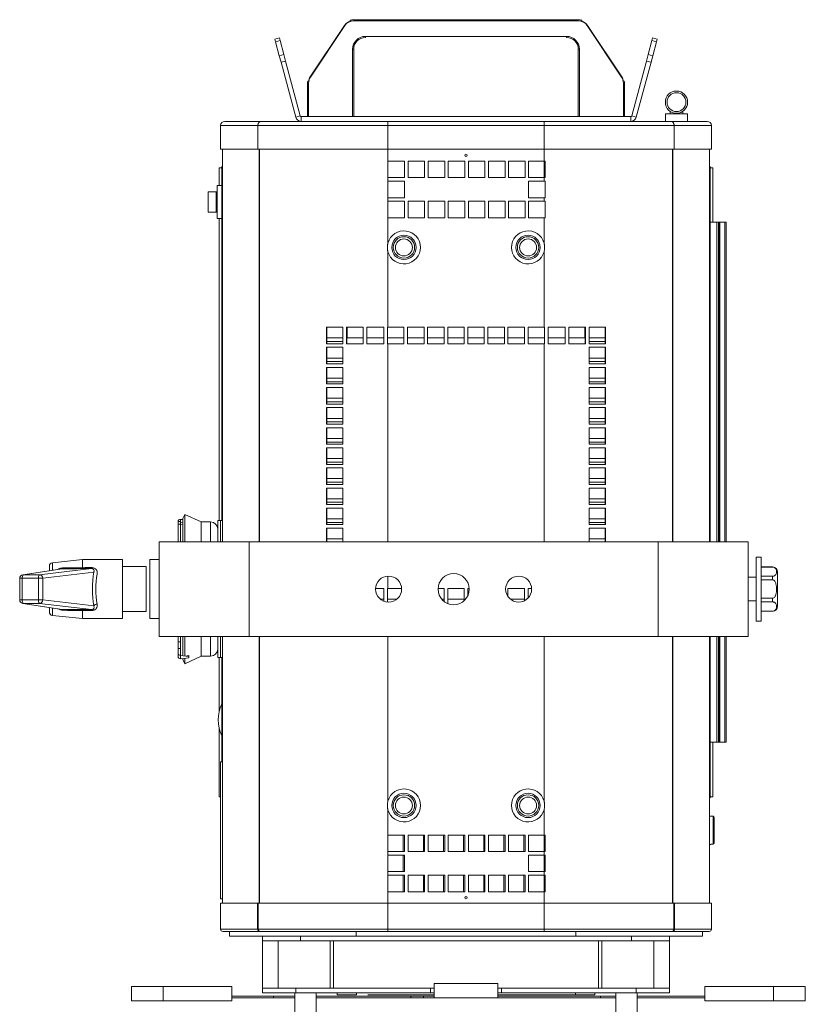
# Model space of a CAD drawing. Header units: millimetres. Extents: x 9 to 1212, y -908 to 458.
# Tile 2 of 9: x 9 to 341, y -515 to -99. Entities that reach past the tile are written whole.
import ezdxf

# ---------------------------------------------------------------- set-up
doc = ezdxf.new("R2010")
doc.units = ezdxf.units.MM

msp = doc.modelspace()

# ---------------------------------------------------------------- linework, layer by layer
at = {"color": 7, "linetype": 'Continuous', "lineweight": 15}
for p, q in [((148.32, -98.82), (148.32, -99.16)), ((149.89, -99.02), (149.89, -98.57)), ((244.76, -98.57), (149.89, -98.57)), ((244.76, -99.02), (149.89, -99.02)), ((244.76, -99.02), (244.76, -98.57)), ((246.32, -98.82), (246.32, -99.16)), ((146, -100.97), (131.44, -122.79)), ((146.1, -101.04), (131.54, -122.86)), ((146.1, -101.04), (146, -100.97)), ((248.54, -101.04), (248.65, -100.97)), ((263.11, -122.86), (248.54, -101.04)), ((248.65, -100.97), (263.21, -122.79)), ((116.46, -106.76), (118.39, -106.24)), ((116.77, -107.89), (116.46, -106.76)), ((118.7, -107.38), (116.77, -107.89)), ((118.36, -113.84), (116.77, -107.89)), ((118.39, -106.24), (118.7, -107.38)), ((118.7, -107.38), (120.29, -113.32)), ((154.82, -105.61), (239.82, -105.61)), ((154.82, -105.61), (154.82, -106.07)), ((239.82, -105.61), (239.82, -106.07)), ((274.36, -113.32), (275.95, -107.38)), ((275.95, -107.38), (276.25, -106.24)), ((277.88, -107.89), (275.95, -107.38)), ((276.25, -106.24), (278.19, -106.76)), ((277.88, -107.89), (276.29, -113.84)), ((278.19, -106.76), (277.88, -107.89)), ((149.37, -139.57), (149.37, -111.07)), ((149.37, -111.07), (149.82, -111.07)), ((149.82, -139.57), (149.82, -111.07)), ((245.28, -111.07), (244.82, -111.07)), ((244.82, -111.07), (244.82, -139.57)), ((245.28, -111.07), (245.28, -139.57)), ((118.36, -113.84), (120.29, -113.32)), ((119.09, -116.57), (118.36, -113.84)), ((121.02, -116.05), (119.09, -116.57)), ((125.31, -139.79), (119.09, -116.57)), ((120.29, -113.32), (121.02, -116.05)), ((127.24, -139.27), (121.02, -116.05)), ((273.62, -116.05), (267.4, -139.27)), ((275.56, -116.57), (269.34, -139.79)), ((273.62, -116.05), (274.36, -113.32)), ((275.56, -116.57), (273.62, -116.05)), ((274.36, -113.32), (276.29, -113.84)), ((276.29, -113.84), (275.56, -116.57)), ((130.72, -124.57), (130.39, -124.57)), ((131.54, -122.86), (131.44, -122.79)), ((263.11, -122.86), (263.21, -122.79)), ((264.26, -124.57), (263.93, -124.57)), ((130.78, -125.38), (130.32, -125.38)), ((130.32, -125.38), (130.32, -139.57)), ((130.78, -125.38), (130.78, -139.57)), ((263.87, -139.57), (263.87, -125.38)), ((263.87, -125.38), (264.32, -125.38)), ((264.32, -139.57), (264.32, -125.38)), ((283.62, -137.29), (283.62, -138.44)), ((289.02, -137.29), (289.02, -138.44)), ((95.32, -141.57), (110.61, -141.57)), ((110.61, -141.57), (164.32, -141.57)), ((127.24, -139.27), (125.31, -139.79)), ((267.02, -139.57), (127.63, -139.57)), ((127.63, -139.57), (127.63, -141.57)), ((164.32, -143.37), (164.32, -141.57)), ((164.32, -141.57), (230.32, -141.57)), ((230.32, -141.57), (284.04, -141.57)), ((230.32, -141.57), (230.32, -143.37)), ((267.02, -139.57), (267.02, -141.57)), ((267.4, -139.27), (269.34, -139.79)), ((281.62, -138.44), (281.62, -141.57)), ((281.62, -138.44), (291.02, -138.44)), ((284.04, -141.57), (299.32, -141.57)), ((291.02, -141.57), (291.02, -138.44)), ((109.31, -143.37), (93.52, -143.37)), ((93.52, -143.37), (93.52, -153.37)), ((164.32, -143.37), (109.31, -143.37)), ((109.31, -143.37), (109.31, -153.37)), ((164.32, -143.37), (164.32, -153.37)), ((230.32, -143.37), (164.32, -143.37)), ((285.34, -143.37), (230.32, -143.37)), ((230.32, -143.37), (230.32, -153.37)), ((285.34, -143.37), (285.34, -153.37)), ((301.12, -143.37), (285.34, -143.37)), ((301.12, -143.37), (301.12, -153.37)), ((93.52, -153.37), (109.31, -153.37)), ((94.32, -153.37), (94.32, -319.37)), ((109.31, -153.37), (164.32, -153.37)), ((164.32, -153.37), (230.32, -153.37)), ((230.32, -153.37), (285.34, -153.37)), ((285.34, -153.37), (301.12, -153.37)), ((300.32, -153.37), (300.32, -319.37)), ((92.92, -168.67), (92.92, -161.17)), ((94.12, -161.17), (92.92, -161.17)), ((94.12, -160.67), (94.32, -160.67)), ((94.12, -310.32), (94.12, -160.67)), ((164.32, -158.37), (171.32, -158.37)), ((164.32, -165.37), (164.32, -158.37)), ((171.32, -158.37), (171.32, -165.37)), ((172.82, -158.37), (179.82, -158.37)), ((172.82, -165.37), (172.82, -158.37)), ((179.82, -158.37), (179.82, -165.37)), ((181.32, -158.37), (188.32, -158.37)), ((181.32, -165.37), (181.32, -158.37)), ((188.32, -158.37), (188.32, -165.37)), ((189.82, -158.37), (196.82, -158.37)), ((189.82, -165.37), (189.82, -158.37)), ((196.82, -158.37), (196.82, -165.37)), ((198.32, -158.37), (205.32, -158.37)), ((198.32, -165.37), (198.32, -158.37)), ((205.32, -158.37), (205.32, -165.37)), ((206.82, -158.37), (213.82, -158.37)), ((206.82, -165.37), (206.82, -158.37)), ((213.82, -158.37), (213.82, -165.37)), ((215.32, -158.37), (222.32, -158.37)), ((215.32, -165.37), (215.32, -158.37)), ((222.32, -158.37), (222.32, -165.37)), ((223.82, -158.37), (230.32, -158.37)), ((223.82, -165.37), (223.82, -158.37)), ((230.32, -158.37), (230.84, -158.37)), ((230.84, -158.37), (230.84, -165.37)), ((300.52, -160.67), (300.32, -160.67)), ((300.52, -160.67), (300.52, -319.37)), ((300.52, -161.17), (301.72, -161.17)), ((301.72, -161.17), (301.72, -184.17)), ((164.32, -165.37), (164.32, -166.87)), ((171.32, -165.37), (164.32, -165.37)), ((179.82, -165.37), (172.82, -165.37)), ((188.32, -165.37), (181.32, -165.37)), ((196.82, -165.37), (189.82, -165.37)), ((205.32, -165.37), (198.32, -165.37)), ((213.82, -165.37), (206.82, -165.37)), ((222.32, -165.37), (215.32, -165.37)), ((230.32, -165.37), (223.82, -165.37)), ((230.32, -165.37), (230.32, -166.87)), ((230.84, -165.37), (230.32, -165.37)), ((92.12, -168.67), (94.12, -168.67)), ((92.12, -182.67), (92.12, -168.67)), ((164.32, -166.87), (171.32, -166.87)), ((164.32, -173.87), (164.32, -166.87)), ((171.32, -166.87), (171.32, -173.87)), ((223.82, -166.87), (230.32, -166.87)), ((223.82, -173.87), (223.82, -166.87)), ((230.32, -166.87), (230.84, -166.87)), ((230.83, -166.87), (230.83, -173.87)), ((230.84, -166.87), (230.84, -173.87)), ((88.23, -180.02), (88.23, -171.32)), ((91.62, -180.02), (91.62, -171.32)), ((91.62, -171.32), (92.12, -171.32)), ((164.32, -173.87), (164.32, -175.37)), ((171.32, -173.87), (164.32, -173.87)), ((230.32, -173.87), (223.82, -173.87)), ((230.32, -173.87), (230.32, -175.37)), ((230.84, -173.87), (230.32, -173.87)), ((164.32, -175.37), (171.32, -175.37)), ((164.32, -182.37), (164.32, -175.37)), ((171.32, -175.37), (171.32, -182.37)), ((172.82, -175.37), (179.82, -175.37)), ((172.82, -182.37), (172.82, -175.37)), ((179.82, -175.37), (179.82, -182.37)), ((181.32, -175.37), (188.32, -175.37)), ((181.32, -182.37), (181.32, -175.37)), ((188.32, -175.37), (188.32, -182.37)), ((189.82, -175.37), (196.82, -175.37)), ((189.82, -182.37), (189.82, -175.37)), ((196.82, -175.37), (196.82, -182.37)), ((198.32, -175.37), (205.32, -175.37)), ((198.32, -182.37), (198.32, -175.37)), ((205.32, -175.37), (205.32, -182.37)), ((206.82, -175.37), (213.82, -175.37)), ((206.82, -182.37), (206.82, -175.37)), ((213.82, -175.37), (213.82, -182.37)), ((215.32, -175.37), (222.32, -175.37)), ((215.32, -182.37), (215.32, -175.37)), ((222.32, -175.37), (222.32, -182.37)), ((223.82, -175.37), (230.32, -175.37)), ((223.82, -182.37), (223.82, -175.37)), ((230.32, -175.37), (230.84, -175.37)), ((230.83, -175.37), (230.83, -182.37)), ((230.84, -175.37), (230.84, -182.37)), ((91.62, -180.02), (92.12, -180.02)), ((92.12, -182.67), (94.12, -182.67)), ((92.92, -310.37), (92.92, -182.67)), ((164.32, -182.37), (164.32, -193.01)), ((171.32, -182.37), (164.32, -182.37)), ((179.82, -182.37), (172.82, -182.37)), ((188.32, -182.37), (181.32, -182.37)), ((196.82, -182.37), (189.82, -182.37)), ((205.32, -182.37), (198.32, -182.37)), ((213.82, -182.37), (206.82, -182.37)), ((222.32, -182.37), (215.32, -182.37)), ((230.32, -182.37), (223.82, -182.37)), ((230.32, -182.37), (230.32, -193.01)), ((230.84, -182.37), (230.32, -182.37)), ((303.43, -184.17), (300.52, -184.17)), ((304.1, -184.17), (303.43, -184.17)), ((304.59, -184.17), (304.1, -184.17)), ((304.73, -184.17), (304.59, -184.17)), ((304.73, -319.37), (304.73, -184.17)), ((306.85, -184.17), (304.73, -184.17)), ((307.32, -184.17), (306.85, -184.17)), ((307.32, -319.37), (307.32, -184.17)), ((307.32, -184.17), (307.32, -184.17)), ((307.32, -319.37), (307.32, -184.17)), ((164.32, -196.72), (164.32, -228.62)), ((230.32, -196.72), (230.32, -228.62)), ((138.27, -228.62), (145.25, -228.62)), ((138.27, -235.62), (138.27, -228.62)), ((138.47, -235.62), (138.47, -228.62)), ((145.25, -228.62), (145.25, -235.62)), ((146.76, -228.62), (153.86, -228.62)), ((146.76, -235.62), (146.76, -228.62)), ((146.9, -235.62), (146.9, -228.62)), ((147.07, -233.17), (147.07, -228.62)), ((153.86, -228.62), (153.86, -235.62)), ((155.38, -228.62), (162.53, -228.62)), ((155.38, -235.62), (155.38, -228.62)), ((155.45, -235.62), (155.45, -228.62)), ((162.53, -228.62), (162.53, -235.62)), ((164.07, -235.62), (164.07, -228.62)), ((164.07, -228.62), (164.32, -228.62)), ((164.07, -235.62), (164.07, -228.62)), ((171.07, -228.62), (164.32, -228.62)), ((171.07, -235.62), (171.07, -228.62)), ((179.57, -228.62), (172.57, -228.62)), ((172.57, -228.62), (172.57, -235.62)), ((179.57, -235.62), (179.57, -228.62)), ((188.07, -228.62), (181.07, -228.62)), ((181.07, -228.62), (181.07, -235.62)), ((188.07, -235.62), (188.07, -228.62)), ((196.57, -228.62), (189.57, -228.62)), ((189.57, -228.62), (189.57, -235.62)), ((196.57, -235.62), (196.57, -228.62)), ((205.07, -228.62), (198.07, -228.62)), ((198.07, -228.62), (198.07, -235.62)), ((205.07, -235.62), (205.07, -228.62)), ((213.57, -228.62), (206.57, -228.62)), ((206.57, -228.62), (206.57, -235.62)), ((213.57, -235.62), (213.57, -228.62)), ((222.07, -228.62), (215.07, -228.62)), ((215.07, -228.62), (215.07, -235.62)), ((222.07, -235.62), (222.07, -228.62)), ((230.32, -228.62), (223.57, -228.62)), ((223.57, -228.62), (223.57, -235.62)), ((230.32, -228.62), (230.58, -228.62)), ((230.58, -228.62), (230.58, -235.62)), ((230.58, -228.62), (230.58, -235.62)), ((232.11, -228.62), (239.26, -228.62)), ((232.11, -235.62), (232.11, -228.62)), ((239.2, -228.62), (239.2, -235.62)), ((239.26, -228.62), (239.26, -235.62)), ((240.79, -228.62), (247.89, -228.62)), ((240.79, -235.62), (240.79, -228.62)), ((247.57, -228.62), (247.57, -233.17)), ((247.75, -228.62), (247.75, -235.62)), ((247.89, -228.62), (247.89, -235.62)), ((249.4, -228.62), (256.38, -228.62)), ((249.4, -235.62), (249.4, -228.62)), ((256.18, -228.62), (256.18, -235.62)), ((256.38, -228.62), (256.38, -235.62)), ((145.25, -233.17), (138.57, -233.17)), ((153.86, -233.17), (147.07, -233.17)), ((162.53, -233.17), (155.57, -233.17)), ((171.07, -233.17), (164.07, -233.17)), ((179.57, -233.17), (172.57, -233.17)), ((188.07, -233.17), (181.07, -233.17)), ((196.57, -233.17), (189.57, -233.17)), ((205.07, -233.17), (198.07, -233.17)), ((213.57, -233.17), (206.57, -233.17)), ((222.07, -233.17), (215.07, -233.17)), ((230.57, -233.17), (223.57, -233.17)), ((239.07, -233.17), (232.11, -233.17)), ((247.57, -233.17), (240.79, -233.17)), ((256.07, -233.17), (249.4, -233.17)), ((145.25, -235.62), (138.27, -235.62)), ((138.27, -237.12), (145.25, -237.12)), ((138.27, -244.12), (138.27, -237.12)), ((138.47, -244.12), (138.47, -237.12)), ((138.57, -234.67), (145.25, -234.67)), ((145.25, -237.12), (145.25, -244.12)), ((153.86, -235.62), (146.76, -235.62)), ((162.53, -235.62), (155.38, -235.62)), ((164.32, -235.62), (164.07, -235.62)), ((164.32, -235.62), (171.07, -235.62)), ((172.57, -235.62), (179.57, -235.62)), ((181.07, -235.62), (188.07, -235.62)), ((189.57, -235.62), (196.57, -235.62)), ((198.07, -235.62), (205.07, -235.62)), ((206.57, -235.62), (213.57, -235.62)), ((215.07, -235.62), (222.07, -235.62)), ((223.57, -235.62), (230.32, -235.62)), ((230.58, -235.62), (230.32, -235.62)), ((239.26, -235.62), (232.11, -235.62)), ((247.89, -235.62), (240.79, -235.62)), ((249.4, -234.67), (256.07, -234.67)), ((256.38, -235.62), (249.4, -235.62)), ((249.4, -237.12), (256.38, -237.12)), ((249.4, -244.12), (249.4, -237.12)), ((256.18, -237.12), (256.18, -244.12)), ((256.38, -237.12), (256.38, -244.12)), ((145.25, -244.12), (138.27, -244.12)), ((138.27, -245.62), (145.25, -245.62)), ((138.27, -252.62), (138.27, -245.62)), ((138.47, -252.62), (138.47, -245.62)), ((145.25, -241.67), (138.57, -241.67)), ((138.57, -243.17), (145.25, -243.17)), ((145.25, -245.62), (145.25, -252.62)), ((256.07, -241.67), (249.4, -241.67)), ((249.4, -243.17), (256.07, -243.17)), ((256.38, -244.12), (249.4, -244.12)), ((249.4, -245.62), (256.38, -245.62)), ((249.4, -252.62), (249.4, -245.62)), ((256.18, -245.62), (256.18, -252.62)), ((256.38, -245.62), (256.38, -252.62)), ((145.25, -252.62), (138.27, -252.62)), ((145.25, -250.17), (138.57, -250.17)), ((138.57, -251.67), (145.25, -251.67)), ((256.07, -250.17), (249.4, -250.17)), ((249.4, -251.67), (256.07, -251.67)), ((256.38, -252.62), (249.4, -252.62)), ((138.27, -254.12), (145.25, -254.12)), ((138.27, -261.12), (138.27, -254.12)), ((138.47, -261.12), (138.47, -254.12)), ((145.25, -254.12), (145.25, -261.12)), ((249.4, -254.12), (256.38, -254.12)), ((249.4, -261.12), (249.4, -254.12)), ((256.18, -254.12), (256.18, -261.12)), ((256.38, -254.12), (256.38, -261.12)), ((145.25, -261.12), (138.27, -261.12)), ((145.25, -258.67), (138.57, -258.67)), ((138.57, -260.17), (145.25, -260.17)), ((256.07, -258.67), (249.4, -258.67)), ((249.4, -260.17), (256.07, -260.17)), ((256.38, -261.12), (249.4, -261.12)), ((138.27, -262.62), (145.25, -262.62)), ((138.27, -269.62), (138.27, -262.62)), ((138.47, -269.62), (138.47, -262.62)), ((145.25, -262.62), (145.25, -269.62)), ((249.4, -262.62), (256.38, -262.62)), ((249.4, -269.62), (249.4, -262.62)), ((256.18, -262.62), (256.18, -269.62)), ((256.38, -262.62), (256.38, -269.62)), ((145.25, -269.62), (138.27, -269.62)), ((145.25, -267.17), (138.57, -267.17)), ((138.57, -268.67), (145.25, -268.67)), ((256.07, -267.17), (249.4, -267.17)), ((249.4, -268.67), (256.07, -268.67)), ((256.38, -269.62), (249.4, -269.62)), ((138.27, -271.12), (145.25, -271.12)), ((138.27, -278.12), (138.27, -271.12)), ((138.47, -278.12), (138.47, -271.12)), ((145.25, -271.12), (145.25, -278.12)), ((249.4, -271.12), (256.38, -271.12)), ((249.4, -278.12), (249.4, -271.12)), ((256.18, -271.12), (256.18, -278.12)), ((256.38, -271.12), (256.38, -278.12)), ((145.25, -278.12), (138.27, -278.12)), ((145.25, -275.67), (138.57, -275.67)), ((138.57, -277.17), (145.25, -277.17)), ((256.07, -275.67), (249.4, -275.67)), ((249.4, -277.17), (256.07, -277.17)), ((256.38, -278.12), (249.4, -278.12)), ((138.27, -279.62), (145.25, -279.62)), ((138.27, -286.62), (138.27, -279.62)), ((138.47, -286.62), (138.47, -279.62)), ((145.25, -279.62), (145.25, -286.62)), ((249.4, -279.62), (256.38, -279.62)), ((249.4, -286.62), (249.4, -279.62)), ((256.18, -279.62), (256.18, -286.62)), ((256.38, -279.62), (256.38, -286.62)), ((145.25, -286.62), (138.27, -286.62)), ((145.25, -284.17), (138.57, -284.17)), ((138.57, -285.67), (145.25, -285.67)), ((256.07, -284.17), (249.4, -284.17)), ((249.4, -285.67), (256.07, -285.67)), ((256.38, -286.62), (249.4, -286.62)), ((138.27, -288.12), (145.25, -288.12)), ((138.27, -295.12), (138.27, -288.12)), ((138.47, -295.12), (138.47, -288.12)), ((145.25, -288.12), (145.25, -295.12)), ((249.4, -288.12), (256.38, -288.12)), ((249.4, -295.12), (249.4, -288.12)), ((256.18, -288.12), (256.18, -295.12)), ((256.38, -288.12), (256.38, -295.12)), ((145.25, -295.12), (138.27, -295.12)), ((145.25, -292.67), (138.57, -292.67)), ((138.57, -294.17), (145.25, -294.17)), ((256.07, -292.67), (249.4, -292.67)), ((249.4, -294.17), (256.07, -294.17)), ((256.38, -295.12), (249.4, -295.12)), ((138.27, -296.62), (145.25, -296.62)), ((138.27, -303.62), (138.27, -296.62)), ((138.47, -303.62), (138.47, -296.62)), ((145.25, -296.62), (145.25, -303.62)), ((249.4, -296.62), (256.38, -296.62)), ((249.4, -303.62), (249.4, -296.62)), ((256.18, -296.62), (256.18, -303.62)), ((256.38, -296.62), (256.38, -303.62)), ((145.25, -303.62), (138.27, -303.62)), ((145.25, -301.17), (138.57, -301.17)), ((138.57, -302.67), (145.25, -302.67)), ((256.07, -301.17), (249.4, -301.17)), ((249.4, -302.67), (256.07, -302.67)), ((256.38, -303.62), (249.4, -303.62)), ((78.37, -307.76), (77.52, -309.57)), ((85.27, -310.98), (78.37, -307.76)), ((78.37, -307.76), (78.37, -319.37)), ((138.27, -305.12), (145.25, -305.12)), ((138.27, -312.12), (138.27, -305.12)), ((138.47, -312.12), (138.47, -305.12)), ((145.25, -305.12), (145.25, -312.12)), ((249.4, -305.12), (256.38, -305.12)), ((249.4, -312.12), (249.4, -305.12)), ((256.18, -305.12), (256.18, -312.12)), ((256.38, -305.12), (256.38, -312.12)), ((75.59, -311.87), (75.59, -310.72)), ((75.59, -310.72), (76.59, -310.72)), ((76.59, -311.87), (75.59, -311.87)), ((75.59, -319.37), (75.59, -311.87)), ((76.59, -311.87), (76.59, -310.72)), ((76.59, -310.74), (76.6, -310.75)), ((76.59, -319.37), (76.59, -311.87)), ((76.6, -309.89), (76.6, -310.75)), ((76.6, -309.89), (77.52, -310.01)), ((77.52, -311.2), (76.6, -311.33)), ((77.52, -312.07), (76.6, -312.19)), ((77.52, -309.57), (77.52, -319.37)), ((89.32, -310.98), (85.27, -310.98)), ((85.27, -310.98), (85.27, -319.37)), ((93.52, -310.37), (92.32, -310.37)), ((92.32, -319.37), (92.32, -310.37)), ((94.32, -310.32), (93.52, -310.32)), ((93.52, -310.32), (93.52, -319.37)), ((145.25, -312.12), (138.27, -312.12)), ((145.25, -309.67), (138.57, -309.67)), ((138.57, -311.17), (145.25, -311.17)), ((256.07, -309.67), (249.4, -309.67)), ((249.4, -311.17), (256.07, -311.17)), ((256.38, -312.12), (249.4, -312.12)), ((138.27, -313.62), (145.25, -313.62)), ((138.27, -319.37), (138.27, -313.62)), ((138.47, -319.37), (138.47, -313.62)), ((145.25, -313.62), (145.25, -319.37)), ((249.4, -313.62), (256.38, -313.62)), ((249.4, -319.37), (249.4, -313.62)), ((256.18, -313.62), (256.18, -319.37)), ((256.38, -313.62), (256.38, -319.37)), ((67.59, -319.37), (105.59, -319.37)), ((67.59, -319.37), (67.59, -359.37)), ((105.59, -319.37), (278.59, -319.37)), ((105.59, -319.37), (105.59, -359.37)), ((145.25, -318.17), (138.57, -318.17)), ((256.07, -318.17), (249.4, -318.17)), ((278.59, -319.37), (316.59, -319.37)), ((278.59, -319.37), (278.59, -359.37)), ((316.59, -319.37), (316.59, -359.37)), ((35.12, -326.87), (22.46, -328.22)), ((52.12, -326.87), (35.12, -326.87)), ((35.12, -326.87), (35.12, -330.31)), ((52.12, -326.87), (52.12, -351.87)), ((67.59, -326.87), (63.59, -326.87)), ((63.59, -326.87), (63.59, -351.87)), ((322.09, -325.87), (320.09, -325.87)), ((320.09, -325.87), (320.09, -352.87)), ((322.09, -325.87), (322.09, -352.87)), ((26.35, -330.78), (9.85, -333.33)), ((26.58, -330.76), (10.07, -333.32)), ((16.93, -333.32), (38.96, -330.69)), ((39.9, -332.25), (18.38, -334.82)), ((21.12, -331.59), (21.12, -329.72)), ((26.35, -330.78), (26.58, -330.76)), ((62.12, -329.87), (52.12, -329.87)), ((62.12, -348.87), (62.12, -329.87)), ((326.99, -330.02), (322.09, -330.02)), ((326.99, -330.06), (322.09, -330.06)), ((329.09, -332.12), (329.09, -346.62)), ((8.58, -334.82), (8.58, -343.92)), ((16.56, -334.82), (9.69, -334.82)), ((9.69, -334.82), (9.69, -343.92)), ((10.07, -333.32), (16.93, -333.32)), ((18.38, -334.82), (16.56, -334.82)), ((16.56, -343.92), (16.56, -334.82)), ((18.38, -334.82), (18.38, -343.92)), ((320.09, -334.37), (316.59, -334.37)), ((326.99, -333.95), (322.09, -333.95)), ((326.99, -335.47), (322.09, -335.47)), ((326.99, -333.95), (326.99, -335.47)), ((159.1, -339.12), (162.53, -339.12)), ((162.53, -339.12), (162.53, -344.47)), ((164.07, -344.84), (164.07, -339.12)), ((164.07, -339.12), (164.32, -339.12)), ((164.07, -344.84), (164.07, -339.12)), ((170.08, -339.12), (164.32, -339.12)), ((188.07, -339.12), (185.49, -339.12)), ((188.07, -344.61), (188.07, -339.12)), ((196.57, -339.12), (189.57, -339.12)), ((189.57, -339.12), (189.57, -345.47)), ((196.57, -344.21), (196.57, -339.12)), ((198.69, -339.12), (198.07, -339.12)), ((198.07, -339.12), (198.07, -342.15)), ((222.07, -339.12), (215.07, -339.12)), ((215.07, -339.12), (215.07, -342.51)), ((222.07, -344.28), (222.07, -339.12)), ((225.08, -339.12), (223.57, -339.12)), ((223.57, -339.12), (223.57, -343.16)), ((9.69, -343.92), (16.56, -343.92)), ((9.85, -345.4), (26.35, -347.96)), ((16.93, -345.42), (10.07, -345.42)), ((10.07, -345.42), (26.58, -347.98)), ((18.38, -343.92), (16.56, -343.92)), ((38.96, -348.05), (16.93, -345.42)), ((18.38, -343.92), (39.9, -346.49)), ((162.53, -343.67), (161.16, -343.67)), ((168.02, -343.67), (164.07, -343.67)), ((188.07, -343.67), (187.08, -343.67)), ((196.57, -343.67), (189.57, -343.67)), ((222.07, -343.67), (216.16, -343.67)), ((316.59, -344.37), (320.09, -344.37)), ((326.99, -343.26), (322.09, -343.26)), ((326.99, -344.78), (322.09, -344.78)), ((326.99, -343.26), (326.99, -344.78)), ((21.12, -347.15), (21.12, -349.02)), ((35.12, -348.43), (35.12, -351.87)), ((52.12, -348.87), (62.12, -348.87)), ((326.99, -348.68), (322.09, -348.68)), ((322.09, -348.72), (326.99, -348.72)), ((22.46, -350.51), (35.12, -351.87)), ((35.12, -351.87), (52.12, -351.87)), ((63.59, -351.87), (67.59, -351.87)), ((320.09, -352.87), (322.09, -352.87)), ((67.59, -359.37), (105.59, -359.37)), ((75.59, -361.65), (75.59, -359.37)), ((75.59, -366.5), (75.59, -361.65)), ((75.59, -361.65), (76.59, -361.65)), ((76.59, -361.65), (76.59, -359.37)), ((76.59, -361.65), (76.59, -364.47)), ((77.52, -359.37), (77.52, -367.53)), ((78.37, -359.37), (78.37, -367.65)), ((85.27, -359.37), (85.27, -367.76)), ((92.32, -368.37), (92.32, -359.37)), ((93.52, -359.37), (93.52, -368.32)), ((94.32, -359.37), (94.32, -472.17)), ((105.59, -359.37), (278.59, -359.37)), ((278.59, -359.37), (316.59, -359.37)), ((300.32, -359.37), (300.32, -472.17)), ((300.52, -359.37), (300.52, -427.67)), ((304.73, -404.17), (304.73, -359.37)), ((307.32, -404.17), (307.32, -359.37)), ((307.32, -404.17), (307.32, -359.37)), ((75.59, -364.47), (76.59, -364.47)), ((76.59, -364.47), (76.59, -367.41)), ((75.59, -366.5), (75.59, -368.01)), ((76.6, -367.41), (76.6, -368.85)), ((80.1, -367.88), (76.6, -367.41)), ((76.6, -368.85), (80.1, -368.38)), ((77.52, -368.72), (77.52, -369.16)), ((77.52, -369.16), (78.37, -370.97)), ((78.37, -370.97), (85.27, -367.76)), ((78.37, -368.61), (78.37, -370.97)), ((78.73, -367.7), (80.1, -367.51)), ((80.1, -367.88), (80.1, -367.51)), ((80.1, -368.38), (80.1, -367.88)), ((85.27, -367.76), (89.32, -367.76)), ((92.32, -368.37), (94.32, -368.37)), ((92.92, -391.21), (92.92, -368.37)), ((94.12, -412.37), (94.12, -368.37)), ((92.92, -427.17), (92.92, -398.13)), ((303.43, -404.17), (300.52, -404.17)), ((301.72, -404.17), (301.72, -427.17)), ((303.43, -404.17), (304.1, -404.17)), ((304.1, -404.17), (304.59, -404.17)), ((304.59, -404.17), (304.73, -404.17)), ((306.85, -404.17), (304.73, -404.17)), ((306.85, -404.17), (307.32, -404.17)), ((307.32, -404.17), (307.32, -404.17)), ((94.32, -412.37), (93.52, -412.37)), ((93.52, -412.37), (93.52, -470.37)), ((93.52, -427.17), (92.92, -427.17)), ((300.52, -427.67), (300.32, -427.67)), ((300.52, -427.17), (301.72, -427.17)), ((164.32, -432.72), (164.32, -443.37)), ((230.32, -432.72), (230.32, -443.37)), ((300.82, -435.37), (300.32, -435.37)), ((300.82, -435.45), (300.82, -435.37)), ((301.82, -435.45), (300.82, -435.45)), ((301.82, -435.45), (301.82, -447.28)), ((302.32, -435.96), (302.32, -446.78)), ((171.32, -443.37), (164.32, -443.37)), ((164.32, -450.37), (164.32, -443.37)), ((170.82, -443.37), (170.82, -450.37)), ((171.32, -450.37), (171.32, -443.37)), ((179.82, -443.37), (172.82, -443.37)), ((172.82, -443.37), (172.82, -450.37)), ((179.32, -443.37), (179.32, -450.37)), ((179.82, -450.37), (179.82, -443.37)), ((188.32, -443.37), (181.32, -443.37)), ((181.32, -443.37), (181.32, -450.37)), ((187.82, -443.37), (187.82, -450.37)), ((188.32, -450.37), (188.32, -443.37)), ((196.82, -443.37), (189.82, -443.37)), ((189.82, -443.37), (189.82, -450.37)), ((196.32, -443.37), (196.32, -450.37)), ((196.82, -450.37), (196.82, -443.37)), ((205.32, -443.37), (198.32, -443.37)), ((198.32, -443.37), (198.32, -450.37)), ((204.82, -443.37), (204.82, -450.37)), ((205.32, -450.37), (205.32, -443.37)), ((213.82, -443.37), (206.82, -443.37)), ((206.82, -443.37), (206.82, -450.37)), ((213.32, -443.37), (213.32, -450.37)), ((213.82, -450.37), (213.82, -443.37)), ((222.32, -443.37), (215.32, -443.37)), ((215.32, -443.37), (215.32, -450.37)), ((221.82, -443.37), (221.82, -450.37)), ((222.32, -450.37), (222.32, -443.37)), ((230.32, -443.37), (223.82, -443.37)), ((223.82, -443.37), (223.82, -450.37)), ((230.32, -443.37), (230.84, -443.37)), ((230.32, -450.37), (230.32, -443.37)), ((230.83, -443.37), (230.83, -450.37)), ((230.84, -443.37), (230.84, -450.37)), ((300.32, -447.37), (300.82, -447.37)), ((300.82, -447.28), (301.82, -447.28)), ((300.82, -447.37), (300.82, -447.28)), ((164.32, -450.37), (164.32, -451.87)), ((164.32, -450.37), (171.32, -450.37)), ((171.32, -451.87), (164.32, -451.87)), ((164.32, -458.87), (164.32, -451.87)), ((170.82, -451.87), (170.82, -458.87)), ((171.32, -458.87), (171.32, -451.87)), ((172.82, -450.37), (179.82, -450.37)), ((181.32, -450.37), (188.32, -450.37)), ((189.82, -450.37), (196.82, -450.37)), ((198.32, -450.37), (205.32, -450.37)), ((206.82, -450.37), (213.82, -450.37)), ((215.32, -450.37), (222.32, -450.37)), ((223.82, -450.37), (230.32, -450.37)), ((230.32, -451.87), (223.82, -451.87)), ((223.82, -451.87), (223.82, -458.87)), ((230.32, -450.37), (230.32, -451.87)), ((230.84, -450.37), (230.32, -450.37)), ((230.32, -451.87), (230.84, -451.87)), ((230.32, -458.87), (230.32, -451.87)), ((230.83, -451.87), (230.83, -458.87)), ((230.84, -451.87), (230.84, -458.87)), ((164.32, -458.87), (164.32, -460.37)), ((164.32, -458.87), (171.32, -458.87)), ((171.32, -460.37), (164.32, -460.37)), ((164.32, -467.37), (164.32, -460.37)), ((170.82, -460.37), (170.82, -467.37)), ((171.32, -467.37), (171.32, -460.37)), ((179.82, -460.37), (172.82, -460.37)), ((172.82, -460.37), (172.82, -467.37)), ((179.32, -460.37), (179.32, -467.37)), ((179.82, -467.37), (179.82, -460.37)), ((188.32, -460.37), (181.32, -460.37)), ((181.32, -460.37), (181.32, -467.37)), ((187.82, -460.37), (187.82, -467.37)), ((188.32, -467.37), (188.32, -460.37)), ((196.82, -460.37), (189.82, -460.37)), ((189.82, -460.37), (189.82, -467.37)), ((196.32, -460.37), (196.32, -467.37)), ((196.82, -467.37), (196.82, -460.37)), ((205.32, -460.37), (198.32, -460.37)), ((198.32, -460.37), (198.32, -467.37)), ((204.82, -460.37), (204.82, -467.37)), ((205.32, -467.37), (205.32, -460.37)), ((213.82, -460.37), (206.82, -460.37)), ((206.82, -460.37), (206.82, -467.37)), ((213.32, -460.37), (213.32, -467.37)), ((213.82, -467.37), (213.82, -460.37)), ((222.32, -460.37), (215.32, -460.37)), ((215.32, -460.37), (215.32, -467.37)), ((221.82, -460.37), (221.82, -467.37)), ((222.32, -467.37), (222.32, -460.37)), ((223.82, -458.87), (230.32, -458.87)), ((230.32, -460.37), (223.82, -460.37)), ((223.82, -460.37), (223.82, -467.37)), ((230.32, -458.87), (230.32, -460.37)), ((230.84, -458.87), (230.32, -458.87)), ((230.32, -460.37), (230.84, -460.37)), ((230.32, -467.37), (230.32, -460.37)), ((230.83, -460.37), (230.83, -467.37)), ((230.84, -460.37), (230.84, -467.37)), ((93.52, -470.37), (94.32, -470.37)), ((164.32, -467.37), (171.32, -467.37)), ((172.82, -467.37), (179.82, -467.37)), ((181.32, -467.37), (188.32, -467.37)), ((189.82, -467.37), (196.82, -467.37)), ((198.32, -467.37), (205.32, -467.37)), ((206.82, -467.37), (213.82, -467.37)), ((215.32, -467.37), (222.32, -467.37)), ((223.82, -467.37), (230.32, -467.37)), ((230.84, -467.37), (230.32, -467.37)), ((93.52, -472.17), (109.18, -472.17)), ((93.52, -472.17), (93.52, -483.17)), ((109.18, -472.17), (109.5, -472.17)), ((109.18, -483.17), (109.18, -472.17)), ((109.5, -472.17), (164.32, -472.17)), ((109.5, -472.17), (109.5, -483.17)), ((164.32, -472.17), (230.32, -472.17)), ((164.32, -472.17), (164.32, -483.17)), ((230.32, -472.17), (285.15, -472.17)), ((230.32, -472.17), (230.32, -483.17)), ((285.15, -472.17), (285.47, -472.17)), ((285.15, -483.17), (285.15, -472.17)), ((285.47, -472.17), (301.12, -472.17)), ((285.47, -472.17), (285.47, -483.17)), ((301.12, -472.17), (301.12, -483.17)), ((93.52, -483.17), (109.18, -483.17)), ((110.03, -484.17), (94.52, -484.17)), ((97.32, -484.17), (97.32, -486.17)), ((150.82, -486.17), (97.32, -486.17)), ((109.5, -483.17), (109.18, -483.17)), ((109.5, -483.17), (164.32, -483.17)), ((164.32, -484.17), (110.03, -484.17)), ((111.32, -488.17), (111.32, -486.17)), ((127.32, -488.17), (127.32, -486.17)), ((150.82, -484.17), (150.82, -486.17)), ((243.82, -486.17), (150.82, -486.17)), ((164.32, -483.17), (230.32, -483.17)), ((164.32, -484.17), (164.32, -483.17)), ((230.32, -484.17), (164.32, -484.17)), ((230.32, -483.17), (285.15, -483.17)), ((230.32, -484.17), (230.32, -483.17)), ((284.62, -484.17), (230.32, -484.17)), ((243.82, -484.17), (243.82, -486.17)), ((297.32, -486.17), (243.82, -486.17)), ((267.32, -488.17), (267.32, -486.17)), ((283.32, -488.17), (283.32, -486.17)), ((300.12, -484.17), (284.62, -484.17)), ((285.13, -483.37), (285.45, -483.37)), ((285.47, -483.17), (285.15, -483.17)), ((285.47, -483.17), (301.12, -483.17)), ((297.32, -484.17), (297.32, -486.17)), ((111.32, -508.17), (111.32, -488.17)), ((111.32, -488.17), (127.32, -488.17)), ((117.9, -508.17), (117.9, -488.17)), ((127.32, -488.17), (267.32, -488.17)), ((139.9, -508.17), (139.9, -488.17)), ((141.32, -508.17), (141.32, -488.17)), ((253.32, -488.17), (253.32, -508.17)), ((254.75, -488.17), (254.75, -508.17)), ((267.32, -488.17), (283.32, -488.17)), ((276.75, -488.17), (276.75, -508.17)), ((283.32, -488.17), (283.32, -508.17)), ((55.82, -507.47), (55.82, -513.47)), ((55.82, -507.47), (69.32, -507.47)), ((69.32, -507.47), (98.32, -507.47)), ((69.32, -507.47), (69.32, -513.47)), ((98.32, -507.47), (98.32, -513.47)), ((183.82, -506.17), (210.82, -506.17)), ((183.82, -506.17), (183.82, -512.17)), ((210.82, -506.17), (210.82, -512.17)), ((298.31, -507.47), (298.31, -513.47)), ((298.31, -507.47), (327.31, -507.47)), ((327.31, -507.47), (327.31, -513.47)), ((327.31, -507.47), (340.81, -507.47)), ((340.81, -513.47), (340.81, -507.47)), ((98.32, -511.47), (115.9, -511.47)), ((111.32, -510.17), (111.32, -508.17)), ((111.32, -508.17), (125.32, -508.17)), ((111.32, -510.17), (125.32, -510.17)), ((115.9, -511.47), (115.9, -512.27)), ((115.9, -511.47), (124.94, -511.47)), ((124.94, -510.17), (124.94, -520.97)), ((125.32, -510.17), (125.32, -508.17)), ((125.32, -508.17), (182.32, -508.17)), ((125.32, -510.17), (182.32, -510.17)), ((133.94, -520.97), (133.94, -510.17)), ((133.94, -511.47), (174, -511.47)), ((142.82, -510.17), (142.82, -510.97)), ((142.82, -510.97), (151.07, -510.97)), ((151.07, -510.17), (151.07, -510.97)), ((155.77, -510.97), (183.82, -510.97)), ((174, -511.47), (174, -512.27)), ((174, -511.47), (179.31, -511.47)), ((179.31, -511.47), (183.82, -511.47)), ((179.31, -511.47), (179.31, -512.27)), ((182.32, -510.17), (182.32, -508.17)), ((182.32, -508.17), (183.82, -508.17)), ((182.32, -510.17), (183.82, -510.17)), ((183.82, -512.17), (210.82, -512.17)), ((202.93, -512.17), (202.93, -512.27)), ((210.82, -508.17), (212.32, -508.17)), ((210.82, -510.17), (212.32, -510.17)), ((210.82, -510.97), (243.57, -510.97)), ((210.82, -511.47), (254.18, -511.47)), ((212.32, -508.17), (269.32, -508.17)), ((212.32, -510.17), (212.32, -508.17)), ((212.32, -510.17), (269.32, -510.17)), ((243.57, -510.17), (243.57, -510.97)), ((243.57, -510.97), (251.82, -510.97)), ((251.82, -510.17), (251.82, -510.97)), ((254.18, -511.47), (260.71, -511.47)), ((254.18, -511.47), (254.18, -512.27)), ((260.71, -510.17), (260.71, -520.97)), ((269.32, -508.17), (283.32, -508.17)), ((269.32, -510.17), (269.32, -508.17)), ((269.32, -510.17), (283.32, -510.17)), ((269.71, -520.97), (269.71, -510.17)), ((269.71, -511.47), (298.31, -511.47)), ((283.32, -510.17), (283.32, -508.17)), ((55.82, -513.47), (69.32, -513.47)), ((69.32, -513.47), (98.32, -513.47)), ((98.32, -512.27), (115.9, -512.27)), ((115.9, -512.27), (124.94, -512.27)), ((133.94, -512.27), (174, -512.27)), ((174, -512.27), (179.31, -512.27)), ((179.31, -512.27), (202.93, -512.27)), ((202.93, -512.27), (254.18, -512.27)), ((254.18, -512.27), (260.71, -512.27)), ((269.71, -512.27), (298.31, -512.27)), ((298.31, -513.47), (327.31, -513.47)), ((327.31, -513.47), (340.81, -513.47))]:
    msp.add_line(p, q, dxfattribs=at)
at = {"color": 8, "linetype": 'Continuous', "lineweight": 15}
for p, q in [((109.79, -153.37), (109.79, -319.37)), ((110.05, -153.37), (110.05, -319.37)), ((164.32, -153.37), (164.32, -158.37)), ((230.32, -153.37), (230.32, -158.37)), ((284.6, -153.37), (284.6, -319.37)), ((284.86, -153.37), (284.86, -319.37)), ((230.32, -158.37), (230.32, -165.37)), ((303.43, -319.37), (303.43, -184.17)), ((304.1, -319.37), (304.1, -184.17)), ((304.59, -184.17), (304.59, -319.37)), ((306.85, -319.37), (306.85, -184.17)), ((164.32, -235.62), (164.32, -319.37)), ((230.32, -235.62), (230.32, -319.37)), ((76.6, -310.93), (76.6, -311.33)), ((89.32, -310.98), (89.32, -319.37)), ((22.46, -328.22), (22.46, -331.38)), ((326.99, -330.02), (326.99, -330.06)), ((9.69, -334.82), (8.58, -334.82)), ((9.85, -333.33), (10.07, -333.32)), ((164.32, -333.87), (164.32, -339.12)), ((9.69, -343.92), (8.58, -343.92)), ((10.07, -345.42), (9.85, -345.4)), ((22.46, -347.36), (22.46, -350.51)), ((326.99, -348.68), (326.99, -348.72)), ((89.32, -359.37), (89.32, -367.76)), ((109.79, -359.37), (109.79, -472.17)), ((110.05, -359.37), (110.05, -472.17)), ((164.32, -359.37), (164.32, -429.01)), ((230.32, -359.37), (230.32, -429.01)), ((284.6, -359.37), (284.6, -472.17)), ((284.86, -359.37), (284.86, -472.17)), ((303.43, -404.17), (303.43, -359.37)), ((304.1, -404.17), (304.1, -359.37)), ((304.59, -359.37), (304.59, -404.17)), ((306.85, -404.17), (306.85, -359.37)), ((164.32, -467.37), (164.32, -472.17)), ((230.32, -467.37), (230.32, -472.17))]:
    msp.add_line(p, q, dxfattribs=at)
at = {"color": 7, "linetype": 'Continuous', "lineweight": 15, "flags": 128}
for points in [[(109.5, -483.17), (109.51, -483.36), (109.54, -483.55), (109.59, -483.72), (109.66, -483.88), (109.74, -484), (109.83, -484.09), (109.93, -484.15), (110.03, -484.17)], [(284.62, -484.17), (284.72, -484.15), (284.82, -484.09), (284.91, -484), (284.99, -483.88), (285.06, -483.72), (285.11, -483.55), (285.14, -483.36), (285.15, -483.17)]]:
    msp.add_lwpolyline(points, dxfattribs=at)
at = {"color": 7, "linetype": 'Continuous', "lineweight": 15}
for centre, radius in [((286.32, -133.44), 4.7), ((286.32, -133.44), 3.99), ((197.32, -155.87), 0.5), ((171.07, -194.87), 5.14), ((171.07, -194.87), 4.5), ((171.07, -194.87), 3.57), ((223.57, -194.87), 5.14), ((223.57, -194.87), 4.5), ((223.57, -194.87), 3.57), ((192.09, -339.37), 6.6), ((164.59, -339.37), 5.5), ((219.59, -339.37), 5.5), ((171.07, -430.87), 5.14), ((171.07, -430.87), 4.5), ((171.07, -430.87), 3.57), ((223.57, -430.87), 5.14), ((223.57, -430.87), 4.5), ((223.57, -430.87), 3.57), ((197.32, -469.87), 0.5)]:
    msp.add_circle(centre, radius, dxfattribs=at)
for centre, radius, start, end in [((149.89, -103.57), 4.68, 109.5096, 146.2777), ((149.89, -103.57), 4.55, 90, 146.2777), ((149.89, -103.57), 5, 90, 108.1962), ((244.76, -103.57), 5, 71.8038, 90), ((244.76, -103.57), 4.55, 33.7223, 90), ((244.76, -103.57), 4.68, 33.7223, 70.4904), ((154.82, -111.07), 5.45, 90, 180), ((154.82, -111.07), 5, 90, 180), ((239.82, -111.07), 5.45, 0, 90), ((239.82, -111.07), 5, 0, 90), ((135.32, -125.38), 5, 170.6141, 180), ((135.32, -125.38), 4.68, 146.2777, 169.9556), ((135.32, -125.38), 4.55, 146.2777, 180), ((259.32, -125.38), 4.55, 0, 33.7223), ((259.32, -125.38), 4.68, 10.0444, 33.7223), ((259.32, -125.38), 5, 0, 9.3859), ((95.32, -143.37), 1.8, 90, 180), ((127.63, -139.17), 2.4, 195, 270), ((127.63, -139.17), 0.4, 195, 270), ((267.02, -139.17), 0.4, 270, 345), ((267.02, -139.17), 2.4, 270, 345), ((299.32, -143.37), 1.8, 0, 90), ((171.07, -194.87), 7, 195.3589, 164.6411), ((223.57, -194.87), 7, 15.3591, 344.6411), ((89.32, -313.98), 3, 0, 90), ((22.62, -329.72), 1.5, 96.1155, 180), ((26.24, -330.41), 0.487, 314.4209, 359.8903), ((45.92, -330.25), 6.98, 180.2218, 183.5783), ((326.99, -332.12), 2.1, 0, 90), ((10.08, -334.82), 1.5, 98.8187, 180), ((11.55, -334.48), 1.88, 141.7242, 190.2099), ((18.41, -334.48), 1.88, 141.7242, 190.2099), ((16.89, -334.8), 1.49, 359.4625, 88.5516), ((10.08, -343.92), 1.5, 180, 261.1813), ((11.55, -344.25), 1.88, 169.7901, 218.2758), ((18.41, -344.25), 1.88, 169.7901, 218.2758), ((16.89, -343.93), 1.49, 271.4484, 0.5375), ((22.62, -349.02), 1.5, 180, 263.8845), ((26.24, -348.33), 0.487, 0.1097, 45.5791), ((45.92, -348.48), 6.98, 176.4217, 179.7782), ((41.42, -347.62), 1.89, 92.6094, 143.4032), ((326.99, -346.62), 2.1, 270, 0), ((89.32, -364.76), 3, 270, 0), ((107.52, -394.67), 15, 153.2563, 206.7437), ((171.07, -430.87), 7, 195.3589, 164.6411), ((223.57, -430.87), 7, 15.359, 344.6411), ((94.52, -483.17), 1, 180, 270), ((110.11, -483.24), 0.934, 175.7177, 264.9552), ((284.54, -483.24), 0.934, 275.0448, 4.2823), ((300.12, -483.17), 1, 270, 0)]:
    msp.add_arc(centre, radius, start, end, dxfattribs=at)
for centre, major_axis, ratio, start_param, end_param in [((-1123.19, -340.87), (1549.87, 13.99), 0.000304, 5.556408, 5.560208), ((-1123.21, -339.37), (1549.87, 12.49), 0.000272, 5.556487, 5.560208), ((43.59, -339.37), (0, 14), 0.305731, 1.037226, 2.104367), ((45.02, -339.37), (0, 12.5), 0.342418, 1.037226, 2.104367), ((-1123.19, -337.87), (1549.87, -13.99), 0.000304, 0.722978, 0.726777), ((-1123.21, -339.37), (1549.87, -12.49), 0.000272, 0.722977, 0.726699)]:
    msp.add_ellipse(centre, major_axis=major_axis, ratio=ratio, start_param=start_param, end_param=end_param, dxfattribs=at)
for points, knots in [([(109.31, -143.37), (109.31, -143.33), (109.31, -143.25), (109.32, -143.13), (109.33, -143.01), (109.35, -142.89), (109.39, -142.71), (109.46, -142.49), (109.58, -142.24), (109.73, -142.03), (109.96, -141.79), (110.26, -141.61), (110.5, -141.57), (110.61, -141.57), (110.61, -141.57)], [0, 0, 0, 0, 0.042516, 0.085039, 0.127584, 0.170162, 0.212777, 0.317813, 0.42324, 0.527901, 0.633015, 0.844386, 0.994175, 1, 1, 1, 1]), ([(284.04, -141.57), (284.06, -141.57), (284.12, -141.57), (284.2, -141.58), (284.32, -141.61), (284.48, -141.67), (284.74, -141.83), (285.02, -142.14), (285.22, -142.57), (285.31, -142.95), (285.34, -143.19), (285.34, -143.33), (285.34, -143.37)], [0, 0, 0, 0, 0.040991, 0.081968, 0.122926, 0.222877, 0.322554, 0.536259, 0.747947, 0.854236, 0.960315, 1, 1, 1, 1]), ([(91.62, -171.32), (91.56, -171.32), (91.43, -171.32), (90.46, -171.32), (89.08, -171.32), (88.23, -171.32)], [0, 0, 0, 0, 0.2814374, 0.5597456, 1, 1, 1, 1]), ([(88.23, -180.02), (88.79, -180.02), (89.92, -180.02), (91.25, -180.02), (91.48, -180.02), (91.62, -180.02)], [0, 0, 0, 0, 0.281466, 0.55978, 1, 1, 1, 1]), ([(164.32, -196.72), (164.3, -196.65), (164.26, -196.5), (164.21, -196.27), (164.17, -196.04), (164.12, -195.73), (164.08, -195.34), (164.07, -194.87), (164.08, -194.4), (164.13, -193.93), (164.21, -193.47), (164.29, -193.17), (164.32, -193.01)], [0, 0, 0, 0, 0.062417, 0.124763, 0.18711, 0.249527, 0.374701, 0.499875, 0.625265, 0.750655, 0.875328, 1, 1, 1, 1]), ([(230.32, -193.01), (230.34, -193.09), (230.38, -193.24), (230.43, -193.47), (230.48, -193.7), (230.52, -194.01), (230.56, -194.4), (230.58, -194.87), (230.56, -195.34), (230.52, -195.8), (230.44, -196.27), (230.36, -196.57), (230.32, -196.72)], [0, 0, 0, 0, 0.062766, 0.125461, 0.188156, 0.250922, 0.375349, 0.499775, 0.625052, 0.750328, 0.875164, 1, 1, 1, 1]), ([(75.59, -310.72), (75.59, -310.5), (75.7, -310.28), (76.07, -309.97), (76.34, -309.88), (76.6, -309.89)], [0, 0, 0, 0, 0.5, 0.5, 1, 1, 1, 1]), ([(76.44, -310.72), (76.44, -310.72), (76.46, -310.71), (76.48, -310.7), (76.5, -310.69), (76.53, -310.7), (76.55, -310.7), (76.57, -310.71), (76.58, -310.72), (76.58, -310.72)], [0, 0, 0, 0, 0.180244, 0.348269, 0.504987, 0.651469, 0.788939, 0.919021, 1, 1, 1, 1]), ([(76.59, -310.72), (76.59, -310.73), (76.59, -310.73), (76.59, -310.73), (76.59, -310.73), (76.59, -310.74), (76.6, -310.74), (76.6, -310.75), (76.6, -310.75), (76.6, -310.75)], [0, 0, 0, 0, 0.25, 0.25, 0.5, 0.5, 0.75, 0.75, 1, 1, 1, 1]), ([(26.37, -330.77), (26.38, -330.77), (26.45, -330.76), (26.56, -330.75), (26.64, -330.76), (26.67, -330.76)], [0, 0, 0, 0, 0.0895304, 0.6961346, 1, 1, 1, 1]), ([(41.33, -333.01), (41.4, -332.67), (41.41, -332.33), (41.31, -331.85), (41.26, -331.69), (41.13, -331.39), (41.04, -331.26), (40.84, -330.99), (40.72, -330.87), (40.44, -330.66), (40.28, -330.57), (39.93, -330.42), (39.75, -330.36), (39.35, -330.29), (39.15, -330.28), (38.95, -330.28)], [0, 0, 0, 0, 0.25, 0.25, 0.375, 0.375, 0.5, 0.5, 0.625, 0.625, 0.75, 0.75, 0.875, 0.875, 1, 1, 1, 1]), ([(38.96, -330.69), (39.03, -330.69), (39.09, -330.69), (39.23, -330.7), (39.29, -330.71), (39.48, -330.76), (39.59, -330.82), (39.75, -330.94), (39.81, -331.01), (39.9, -331.14), (39.94, -331.22), (40.01, -331.44), (40.02, -331.59), (40, -331.91), (39.96, -332.08), (39.9, -332.25)], [0, 0, 0, 0, 0.0625, 0.0625, 0.125, 0.125, 0.25, 0.25, 0.375, 0.375, 0.5, 0.5, 0.75, 0.75, 1, 1, 1, 1]), ([(326.99, -333.95), (327.19, -333.95), (327.37, -333.92), (327.7, -333.81), (327.83, -333.74), (328.05, -333.58), (328.14, -333.5), (328.3, -333.32), (328.36, -333.23), (328.51, -332.95), (328.58, -332.77), (328.66, -332.39), (328.68, -332.2), (328.68, -331.82), (328.66, -331.62), (328.58, -331.25), (328.51, -331.06), (328.36, -330.78), (328.3, -330.69), (328.14, -330.51), (328.05, -330.43), (327.83, -330.27), (327.69, -330.2), (327.45, -330.12), (327.37, -330.1), (327.18, -330.07), (327.09, -330.06), (326.99, -330.06)], [0, 0, 0, 0, 0.0625, 0.0625, 0.125, 0.125, 0.1875, 0.1875, 0.25, 0.25, 0.375, 0.375, 0.5, 0.5, 0.625, 0.625, 0.75, 0.75, 0.8125, 0.8125, 0.875, 0.875, 0.9375, 0.9375, 0.96875, 0.96875, 1, 1, 1, 1]), ([(326.99, -343.26), (327.19, -343.26), (327.37, -343.2), (327.7, -342.98), (327.83, -342.84), (328.05, -342.52), (328.14, -342.35), (328.3, -342), (328.36, -341.81), (328.51, -341.26), (328.58, -340.88), (328.66, -340.12), (328.68, -339.73), (328.68, -338.97), (328.66, -338.59), (328.58, -337.84), (328.51, -337.46), (328.36, -336.91), (328.29, -336.73), (328.14, -336.38), (328.05, -336.21), (327.88, -335.98), (327.82, -335.9), (327.69, -335.76), (327.61, -335.7), (327.37, -335.54), (327.18, -335.47), (326.99, -335.47)], [0, 0, 0, 0, 0.0625, 0.0625, 0.125, 0.125, 0.1875, 0.1875, 0.25, 0.25, 0.375, 0.375, 0.5, 0.5, 0.625, 0.625, 0.75, 0.75, 0.8125, 0.8125, 0.875, 0.875, 0.90625, 0.90625, 0.9375, 0.9375, 1, 1, 1, 1]), ([(326.99, -348.68), (327.19, -348.68), (327.37, -348.64), (327.7, -348.53), (327.83, -348.46), (328.05, -348.31), (328.14, -348.22), (328.3, -348.05), (328.36, -347.95), (328.51, -347.68), (328.58, -347.49), (328.66, -347.11), (328.68, -346.92), (328.68, -346.54), (328.66, -346.35), (328.58, -345.97), (328.51, -345.78), (328.36, -345.5), (328.3, -345.41), (328.14, -345.24), (328.05, -345.15), (327.83, -344.99), (327.69, -344.92), (327.45, -344.84), (327.37, -344.82), (327.18, -344.79), (327.09, -344.78), (326.99, -344.78)], [0, 0, 0, 0, 0.0625, 0.0625, 0.125, 0.125, 0.1875, 0.1875, 0.25, 0.25, 0.375, 0.375, 0.5, 0.5, 0.625, 0.625, 0.75, 0.75, 0.8125, 0.8125, 0.875, 0.875, 0.9375, 0.9375, 0.96875, 0.96875, 1, 1, 1, 1]), ([(26.57, -347.98), (26.55, -347.98), (26.47, -347.98), (26.38, -347.96), (26.32, -347.95)], [0, 0, 0, 0, 0.34356, 1, 1, 1, 1]), ([(26.58, -347.98), (26.5, -347.98), (26.42, -347.98), (26.35, -347.96), (26.35, -347.96)], [0, 0, 0, 0, 0.985746, 1, 1, 1, 1]), ([(35.12, -348.43), (35.12, -348.3), (35.11, -348.2), (35.09, -348.09), (35.08, -348.07), (35.07, -348.03), (35.06, -348.02), (35.06, -348.01)], [0, 0, 0, 0, 0.5, 0.5, 0.75, 0.75, 1, 1, 1, 1]), ([(38.95, -348.46), (39.15, -348.46), (39.35, -348.44), (39.74, -348.37), (39.93, -348.32), (40.27, -348.17), (40.43, -348.08), (40.71, -347.87), (40.84, -347.75), (41.14, -347.36), (41.28, -347.05), (41.37, -346.57), (41.39, -346.41), (41.39, -346.07), (41.37, -345.9), (41.33, -345.73)], [0, 0, 0, 0, 0.125, 0.125, 0.25, 0.25, 0.375, 0.375, 0.5, 0.5, 0.75, 0.75, 0.875, 0.875, 1, 1, 1, 1]), ([(39.9, -346.49), (39.96, -346.66), (40, -346.82), (40.02, -347.14), (40.01, -347.29), (39.94, -347.52), (39.91, -347.59), (39.81, -347.73), (39.76, -347.8), (39.59, -347.92), (39.48, -347.97), (39.3, -348.02), (39.23, -348.03), (39.09, -348.05), (39.03, -348.05), (38.96, -348.05)], [0, 0, 0, 0, 0.25, 0.25, 0.5, 0.5, 0.625, 0.625, 0.75, 0.75, 0.875, 0.875, 0.9375, 0.9375, 1, 1, 1, 1]), ([(76.6, -367.41), (76.34, -367.4), (76.07, -367.3), (75.7, -366.97), (75.59, -366.73), (75.59, -366.5)], [0, 0, 0, 0, 0.5, 0.5, 1, 1, 1, 1]), ([(75.59, -368.01), (75.59, -368.24), (75.7, -368.46), (76.07, -368.77), (76.34, -368.85), (76.6, -368.85)], [0, 0, 0, 0, 0.5, 0.5, 1, 1, 1, 1]), ([(164.32, -432.72), (164.3, -432.65), (164.26, -432.5), (164.21, -432.27), (164.17, -432.04), (164.12, -431.73), (164.08, -431.34), (164.07, -430.87), (164.08, -430.4), (164.13, -429.93), (164.21, -429.47), (164.29, -429.17), (164.32, -429.01)], [0, 0, 0, 0, 0.062417, 0.124763, 0.18711, 0.249527, 0.374701, 0.499875, 0.625265, 0.750655, 0.875328, 1, 1, 1, 1]), ([(230.32, -429.01), (230.34, -429.09), (230.38, -429.24), (230.43, -429.47), (230.48, -429.7), (230.52, -430.01), (230.56, -430.4), (230.58, -430.87), (230.56, -431.34), (230.52, -431.8), (230.44, -432.27), (230.36, -432.57), (230.32, -432.72)], [0, 0, 0, 0, 0.062766, 0.125461, 0.188156, 0.250922, 0.375349, 0.499775, 0.625052, 0.750328, 0.875164, 1, 1, 1, 1])]:
    msp.add_open_spline(points, degree=3, knots=knots, dxfattribs=at)
at = {"color": 8, "linetype": 'Continuous', "lineweight": 15}
for points, knots in [([(24.82, -331.01), (24.91, -330.94), (25.2, -330.72), (25.87, -330.49), (26.44, -330.44), (26.73, -330.41)], [0, 0, 0, 0, 0.181811, 0.589086, 1, 1, 1, 1]), ([(26.73, -348.33), (26.56, -348.32), (26.12, -348.29), (25.43, -348.1), (25.01, -347.85), (24.81, -347.72)], [0, 0, 0, 0, 0.2382, 0.631716, 1, 1, 1, 1])]:
    msp.add_open_spline(points, degree=3, knots=knots, dxfattribs=at)
at = {"color": 7, "linetype": 'Continuous', "lineweight": 15}
for points in [[(35.06, -330.72), (32.23, -330.74), (29.4, -330.75), (26.58, -330.76)], [(26.73, -330.41), (29.52, -330.37), (32.32, -330.34), (35.12, -330.31)], [(35.12, -330.31), (35.11, -330.56), (35.08, -330.71), (35.06, -330.72)], [(35.12, -330.31), (35.12, -330.31), (35.12, -330.31), (35.12, -330.31)], [(26.58, -347.98), (29.4, -347.99), (32.23, -348), (35.06, -348.01)], [(35.12, -348.43), (32.32, -348.4), (29.52, -348.36), (26.73, -348.33)], [(35.12, -348.43), (35.12, -348.43), (35.12, -348.43), (35.12, -348.43)], [(302.32, -435.96), (302.16, -435.79), (301.99, -435.62), (301.82, -435.45)], [(301.82, -447.28), (301.99, -447.12), (302.16, -446.95), (302.32, -446.78)]]:
    msp.add_open_spline(points, degree=3, dxfattribs=at)

doc.saveas('drawing.dxf')
